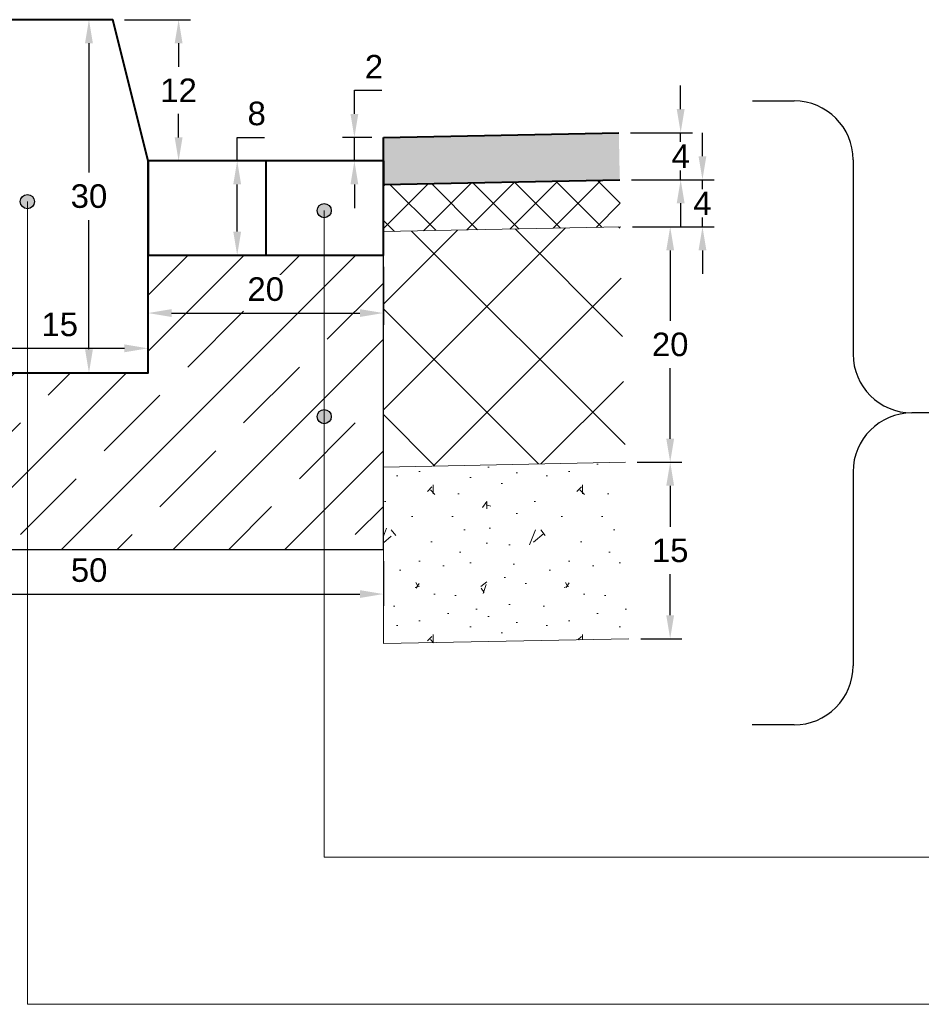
# Model space of a CAD drawing. Header units: millimetres. Extents: x 2422 to 2697, y 999 to 1037.
# Tile 16 of 48: x 2668.113 to 2668.879, y 1004.162 to 1004.999. Entities that reach past the tile are written whole.
import ezdxf

# ---------------------------------------------------------------- set-up
doc = ezdxf.new("R2010")
doc.units = ezdxf.units.MM
doc.layers.add('1_warstwa_ścier._wypel', color=7, linetype='Continuous', true_color=0x636363, transparency=0.7)
doc.layers.add('2_warstwa_wiąż.', color=7, linetype='Continuous', lineweight=13, true_color=0x8d8268)
doc.layers.add('_PN-nawierzchnia_asfalt', color=250, linetype='Continuous', lineweight=40, true_color=0x333333)
doc.layers.add('4_podbudowa_pom.', color=7, linetype='Continuous', true_color=0x906713)
for name, color, linetype, lineweight in [('_JB_Opisowe', 7, 'Continuous', 0), ('_PN-konstrukcja_linie', 7, 'Continuous', 18), ('_PN-kraweznik', 7, 'Continuous', 40), ('_PN-ława-wypełnienie', 7, 'Continuous', 0), ('_PN-ściek', 4, 'Continuous', 40), ('_SZK-wymiary_0.2', 7, 'Continuous', 15)]:
    doc.layers.add(name, color=color, linetype=linetype, lineweight=lineweight)
doc.layers.add('_PN-ława', color=7, linetype='Continuous')
doc.layers.add('_SZK-opis_0.2', color=7, linetype='Continuous')
doc.styles.add('standard szczeg', font='arial.ttf', dxfattribs={"height": 0.02})
doc.dimstyles.new('p normalny szczeg.', dxfattribs={"dimtxt": 0.02, "dimasz": 0.02, "dimexe": 0.01, "dimexo": 0.01, "dimgap": 0.01, "dimtad": 1, "dimtih": 1, "dimtoh": 1, "dimdec": 0, "dimlfac": 100, "dimzin": 1, "dimtxsty": 'standard szczeg', "dimcen": 2.5, "dimazin": 0, "dimtfac": 1, "dimtdec": 0, "dimtmove": 0, "dimatfit": 3, "dimfxl": 1, "dimarcsym": 0})

# ---------------------------------------------------------------- blocks, each defined once
blk = doc.blocks.new('*D190')
at = {"layer": '_SZK-wymiary_0.2', "color": 0, "lineweight": -2, "transparency": 16777216}
for p, q in [((2668.072074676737, 1004.708529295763), (2668.072074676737, 1004.729358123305)), ((2668.222074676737, 1004.708529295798), (2668.222074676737, 1004.729358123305)), ((2668.092074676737, 1004.719358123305), (2668.202074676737, 1004.719358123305))]:
    blk.add_line(p, q, dxfattribs=at)
at = {"layer": '_SZK-wymiary_0.2', "color": 0, "transparency": 16777216}
for points in [[(2668.092074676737, 1004.722691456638), (2668.092074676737, 1004.716024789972), (2668.072074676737, 1004.719358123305)], [(2668.202074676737, 1004.722691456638), (2668.202074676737, 1004.716024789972), (2668.222074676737, 1004.719358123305)]]:
    blk.add_solid(points, dxfattribs=at)
at = {"layer": 'Defpoints', "color": 0, "transparency": 16777216}
for p in [(2668.222074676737, 1004.719358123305), (2668.072074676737, 1004.698529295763), (2668.222074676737, 1004.698529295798)]:
    blk.add_point(p, dxfattribs=at)
at = {"layer": '_SZK-wymiary_0.2', "color": 0, "transparency": 16777216, "insert": (2668.147074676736, 1004.739569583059), "char_height": 0.02, "attachment_point": 5, "style": 'standard szczeg', "bg_fill": 3, "box_fill_scale": 1.1, "bg_fill_color": 256, "bg_fill_true_color": 13158600, "bg_fill_transparency": 0}
blk.add_mtext('15', dxfattribs=at)
blk = doc.blocks.new('*D191')
at = {"layer": '_SZK-wymiary_0.2', "color": 0, "lineweight": -2, "transparency": 16777216}
for p, q in [((2668.154384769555, 1004.99852929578), (2668.181913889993, 1004.99852929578)), ((2668.171913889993, 1004.97852929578), (2668.171913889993, 1004.868747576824)), ((2668.171913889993, 1004.71852929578), (2668.171913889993, 1004.82831101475)), ((2668.154384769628, 1004.69852929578), (2668.181913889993, 1004.69852929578))]:
    blk.add_line(p, q, dxfattribs=at)
at = {"layer": '_SZK-wymiary_0.2', "color": 0, "transparency": 16777216}
for points in [[(2668.168580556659, 1004.97852929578), (2668.175247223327, 1004.97852929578), (2668.171913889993, 1004.99852929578)], [(2668.168580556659, 1004.71852929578), (2668.175247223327, 1004.71852929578), (2668.171913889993, 1004.69852929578)]]:
    blk.add_solid(points, dxfattribs=at)
at = {"layer": 'Defpoints', "color": 0, "transparency": 16777216}
for p in [(2668.144384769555, 1004.99852929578), (2668.171913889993, 1004.99852929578), (2668.144384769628, 1004.69852929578)]:
    blk.add_point(p, dxfattribs=at)
at = {"layer": '_SZK-wymiary_0.2', "color": 0, "transparency": 16777216, "insert": (2668.171913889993, 1004.848529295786), "char_height": 0.02, "attachment_point": 5, "style": 'standard szczeg', "bg_fill": 3, "box_fill_scale": 1.1, "bg_fill_color": 256, "bg_fill_true_color": 13158600, "bg_fill_transparency": 0}
blk.add_mtext('30', dxfattribs=at)
blk = doc.blocks.new('*D193')
at = {"layer": '_SZK-wymiary_0.2', "color": 0, "lineweight": -2, "transparency": 16777216}
for p, q in [((2667.922074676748, 1004.538529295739), (2667.922074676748, 1004.500592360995)), ((2668.422074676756, 1004.538529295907), (2668.422074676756, 1004.500592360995)), ((2667.942074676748, 1004.510592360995), (2668.402074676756, 1004.510592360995))]:
    blk.add_line(p, q, dxfattribs=at)
at = {"layer": '_SZK-wymiary_0.2', "color": 0, "transparency": 16777216}
for points in [[(2667.942074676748, 1004.513925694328), (2667.942074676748, 1004.507259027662), (2667.922074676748, 1004.510592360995)], [(2668.402074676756, 1004.513925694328), (2668.402074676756, 1004.507259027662), (2668.422074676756, 1004.510592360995)]]:
    blk.add_solid(points, dxfattribs=at)
at = {"layer": 'Defpoints', "color": 0, "transparency": 16777216}
for p in [(2667.922074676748, 1004.548529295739), (2668.422074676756, 1004.548529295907), (2668.422074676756, 1004.510592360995)]:
    blk.add_point(p, dxfattribs=at)
at = {"layer": '_SZK-wymiary_0.2', "color": 0, "transparency": 16777216, "insert": (2668.172074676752, 1004.530803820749), "char_height": 0.02, "attachment_point": 5, "style": 'standard szczeg', "bg_fill": 3, "box_fill_scale": 1.1, "bg_fill_color": 256, "bg_fill_true_color": 13158600, "bg_fill_transparency": 0}
blk.add_mtext('50', dxfattribs=at)
blk = doc.blocks.new('*D194')
at = {"layer": '_SZK-wymiary_0.2', "color": 0, "lineweight": -2, "transparency": 16777216}
for p, q in [((2668.222074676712, 1004.788529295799), (2668.222074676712, 1004.739302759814)), ((2668.422074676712, 1004.788529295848), (2668.422074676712, 1004.739302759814)), ((2668.242074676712, 1004.749302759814), (2668.402074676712, 1004.749302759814))]:
    blk.add_line(p, q, dxfattribs=at)
at = {"layer": '_SZK-wymiary_0.2', "color": 0, "transparency": 16777216}
for points in [[(2668.242074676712, 1004.752636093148), (2668.242074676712, 1004.745969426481), (2668.222074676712, 1004.749302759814)], [(2668.402074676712, 1004.752636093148), (2668.402074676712, 1004.745969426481), (2668.422074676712, 1004.749302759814)]]:
    blk.add_solid(points, dxfattribs=at)
at = {"layer": 'Defpoints', "color": 0, "transparency": 16777216}
for p in [(2668.222074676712, 1004.798529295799), (2668.422074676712, 1004.798529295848), (2668.422074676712, 1004.749302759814)]:
    blk.add_point(p, dxfattribs=at)
at = {"layer": '_SZK-wymiary_0.2', "color": 0, "transparency": 16777216, "insert": (2668.322074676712, 1004.769514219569), "char_height": 0.02, "attachment_point": 5, "style": 'standard szczeg', "bg_fill": 3, "box_fill_scale": 1.1, "bg_fill_color": 256, "bg_fill_true_color": 13158600, "bg_fill_transparency": 0}
blk.add_mtext('20', dxfattribs=at)
blk = doc.blocks.new('*D195')
at = {"layer": '_SZK-wymiary_0.2', "color": 0, "lineweight": -2, "transparency": 16777216}
for p, q in [((2668.297835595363, 1004.878529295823), (2668.297835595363, 1004.898529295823)), ((2668.297835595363, 1004.898529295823), (2668.321014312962, 1004.898529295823)), ((2668.312074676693, 1004.878529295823), (2668.287835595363, 1004.878529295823)), ((2668.297835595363, 1004.818529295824), (2668.297835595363, 1004.858529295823)), ((2668.312074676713, 1004.798529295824), (2668.287835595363, 1004.798529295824))]:
    blk.add_line(p, q, dxfattribs=at)
at = {"layer": '_SZK-wymiary_0.2', "color": 0, "transparency": 16777216}
for points in [[(2668.294502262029, 1004.858529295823), (2668.301168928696, 1004.858529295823), (2668.297835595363, 1004.878529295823)], [(2668.294502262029, 1004.818529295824), (2668.301168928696, 1004.818529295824), (2668.297835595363, 1004.798529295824)]]:
    blk.add_solid(points, dxfattribs=at)
at = {"layer": 'Defpoints', "color": 0, "transparency": 16777216}
for p in [(2668.297835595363, 1004.878529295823), (2668.322074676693, 1004.878529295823), (2668.322074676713, 1004.798529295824)]:
    blk.add_point(p, dxfattribs=at)
at = {"layer": '_SZK-wymiary_0.2', "color": 0, "transparency": 16777216, "insert": (2668.314424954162, 1004.918740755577), "char_height": 0.02, "attachment_point": 5, "style": 'standard szczeg', "bg_fill": 3, "box_fill_scale": 1.1, "bg_fill_color": 256, "bg_fill_true_color": 13158600, "bg_fill_transparency": 0}
blk.add_mtext('8', dxfattribs=at)
blk = doc.blocks.new('*D196')
at = {"layer": '_SZK-wymiary_0.2', "color": 0, "lineweight": -2, "transparency": 16777216}
for p, q in [((2668.202074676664, 1004.998529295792), (2668.258056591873, 1004.998529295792)), ((2668.248056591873, 1004.978529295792), (2668.248056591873, 1004.95857022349)), ((2668.248056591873, 1004.898529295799), (2668.248056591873, 1004.918488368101)), ((2668.232074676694, 1004.878529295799), (2668.258056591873, 1004.878529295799))]:
    blk.add_line(p, q, dxfattribs=at)
at = {"layer": '_SZK-wymiary_0.2', "color": 0, "transparency": 16777216}
for points in [[(2668.24472325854, 1004.978529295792), (2668.251389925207, 1004.978529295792), (2668.248056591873, 1004.998529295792)], [(2668.24472325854, 1004.898529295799), (2668.251389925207, 1004.898529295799), (2668.248056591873, 1004.878529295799)]]:
    blk.add_solid(points, dxfattribs=at)
at = {"layer": 'Defpoints', "color": 0, "transparency": 16777216}
for p in [(2668.192074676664, 1004.998529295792), (2668.248056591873, 1004.998529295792), (2668.222074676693, 1004.878529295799)]:
    blk.add_point(p, dxfattribs=at)
at = {"layer": '_SZK-wymiary_0.2', "color": 0, "transparency": 16777216, "insert": (2668.248056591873, 1004.938529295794), "char_height": 0.02, "attachment_point": 5, "style": 'standard szczeg', "bg_fill": 3, "box_fill_scale": 1.1, "bg_fill_color": 256, "bg_fill_true_color": 13158600, "bg_fill_transparency": 0}
blk.add_mtext('12', dxfattribs=at)
blk = doc.blocks.new('*D197')
at = {"layer": '_SZK-wymiary_0.2', "color": 0, "lineweight": -2, "transparency": 16777216}
for p, q in [((2668.397401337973, 1004.918529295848), (2668.397401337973, 1004.938529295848)), ((2668.397401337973, 1004.938529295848), (2668.420648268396, 1004.938529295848)), ((2668.412074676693, 1004.898529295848), (2668.387401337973, 1004.898529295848)), ((2668.397401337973, 1004.878529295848), (2668.397401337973, 1004.898529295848)), ((2668.412074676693, 1004.878529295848), (2668.387401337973, 1004.878529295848)), ((2668.397401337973, 1004.858529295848), (2668.397401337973, 1004.838529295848))]:
    blk.add_line(p, q, dxfattribs=at)
at = {"layer": '_SZK-wymiary_0.2', "color": 0, "transparency": 16777216}
for points in [[(2668.39406800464, 1004.918529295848), (2668.400734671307, 1004.918529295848), (2668.397401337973, 1004.898529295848)], [(2668.39406800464, 1004.858529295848), (2668.400734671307, 1004.858529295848), (2668.397401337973, 1004.878529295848)]]:
    blk.add_solid(points, dxfattribs=at)
at = {"layer": 'Defpoints', "color": 0, "transparency": 16777216}
for p in [(2668.397401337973, 1004.898529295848), (2668.422074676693, 1004.898529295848), (2668.422074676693, 1004.878529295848)]:
    blk.add_point(p, dxfattribs=at)
at = {"layer": '_SZK-wymiary_0.2', "color": 0, "transparency": 16777216, "insert": (2668.414024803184, 1004.958570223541), "char_height": 0.02, "attachment_point": 5, "style": 'standard szczeg', "bg_fill": 3, "box_fill_scale": 1.1, "bg_fill_color": 256, "bg_fill_true_color": 13158600, "bg_fill_transparency": 0}
blk.add_mtext('2', dxfattribs=at)
blk = doc.blocks.new('*D179')
at = {"layer": '_SZK-wymiary_0.2', "color": 0, "lineweight": -2, "transparency": 16777216}
for p, q in [((2668.637633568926, 1004.622584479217), (2668.67564600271, 1004.622584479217)), ((2668.66564600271, 1004.602584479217), (2668.66564600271, 1004.567810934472)), ((2668.66564600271, 1004.492614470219), (2668.66564600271, 1004.527388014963)), ((2668.640632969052, 1004.472614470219), (2668.67564600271, 1004.472614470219))]:
    blk.add_line(p, q, dxfattribs=at)
at = {"layer": '_SZK-wymiary_0.2', "color": 0, "transparency": 16777216}
for points in [[(2668.662312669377, 1004.602584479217), (2668.668979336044, 1004.602584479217), (2668.66564600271, 1004.622584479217)], [(2668.662312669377, 1004.492614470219), (2668.668979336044, 1004.492614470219), (2668.66564600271, 1004.472614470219)]]:
    blk.add_solid(points, dxfattribs=at)
at = {"layer": 'Defpoints', "color": 0, "transparency": 16777216}
for p in [(2668.627633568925, 1004.622584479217), (2668.630632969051, 1004.472614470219), (2668.66564600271, 1004.472614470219)]:
    blk.add_point(p, dxfattribs=at)
at = {"layer": '_SZK-wymiary_0.2', "color": 0, "transparency": 16777216, "insert": (2668.66564600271, 1004.547599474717), "char_height": 0.02, "attachment_point": 5, "style": 'standard szczeg'}
blk.add_mtext('15', dxfattribs=at)
blk = doc.blocks.new('*D180')
at = {"layer": '_SZK-wymiary_0.2', "color": 0, "lineweight": -2, "transparency": 16777216}
for p, q in [((2668.633634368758, 1004.822544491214), (2668.675646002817, 1004.822544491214)), ((2668.665646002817, 1004.802544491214), (2668.665646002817, 1004.74277594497)), ((2668.665646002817, 1004.642584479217), (2668.665646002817, 1004.702353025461)), ((2668.637633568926, 1004.622584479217), (2668.675646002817, 1004.622584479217))]:
    blk.add_line(p, q, dxfattribs=at)
at = {"layer": '_SZK-wymiary_0.2', "color": 0, "transparency": 16777216}
for points in [[(2668.662312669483, 1004.802544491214), (2668.66897933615, 1004.802544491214), (2668.665646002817, 1004.822544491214)], [(2668.662312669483, 1004.642584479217), (2668.66897933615, 1004.642584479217), (2668.665646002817, 1004.622584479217)]]:
    blk.add_solid(points, dxfattribs=at)
at = {"layer": 'Defpoints', "color": 0, "transparency": 16777216}
for p in [(2668.623634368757, 1004.822544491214), (2668.627633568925, 1004.622584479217), (2668.665646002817, 1004.622584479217)]:
    blk.add_point(p, dxfattribs=at)
at = {"layer": '_SZK-wymiary_0.2', "color": 0, "transparency": 16777216, "insert": (2668.665646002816, 1004.722564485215), "char_height": 0.02, "attachment_point": 5, "style": 'standard szczeg'}
blk.add_mtext('20', dxfattribs=at)
blk = doc.blocks.new('*D181')
at = {"layer": '_SZK-wymiary_0.2', "color": 0, "lineweight": -2, "transparency": 16777216}
for p, q in [((2668.674549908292, 1004.922528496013), (2668.674549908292, 1004.942528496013)), ((2668.632034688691, 1004.902528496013), (2668.684549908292, 1004.902528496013)), ((2668.674549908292, 1004.862536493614), (2668.674549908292, 1004.902528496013)), ((2668.632834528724, 1004.862536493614), (2668.684549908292, 1004.862536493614)), ((2668.674549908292, 1004.842536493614), (2668.674549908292, 1004.822536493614))]:
    blk.add_line(p, q, dxfattribs=at)
at = {"layer": '_SZK-wymiary_0.2', "color": 0, "transparency": 16777216}
for points in [[(2668.671216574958, 1004.922528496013), (2668.677883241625, 1004.922528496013), (2668.674549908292, 1004.902528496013)], [(2668.671216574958, 1004.842536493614), (2668.677883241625, 1004.842536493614), (2668.674549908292, 1004.862536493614)]]:
    blk.add_solid(points, dxfattribs=at)
at = {"layer": 'Defpoints', "color": 0, "transparency": 16777216}
for p in [(2668.62203468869, 1004.902528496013), (2668.674549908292, 1004.902528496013), (2668.622834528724, 1004.862536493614)]:
    blk.add_point(p, dxfattribs=at)
at = {"layer": '_SZK-wymiary_0.2', "color": 0, "transparency": 16777216, "insert": (2668.674549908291, 1004.882532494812), "char_height": 0.02, "attachment_point": 5, "style": 'standard szczeg', "bg_fill": 3, "box_fill_scale": 1.1, "bg_fill_color": 256, "bg_fill_true_color": 13158600, "bg_fill_transparency": 0}
blk.add_mtext('4', dxfattribs=at)
blk = doc.blocks.new('*D182')
at = {"layer": '_SZK-wymiary_0.2', "color": 0, "lineweight": -2, "transparency": 16777216}
for p, q in [((2668.693063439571, 1004.882536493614), (2668.693063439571, 1004.902536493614)), ((2668.632834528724, 1004.862536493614), (2668.703063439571, 1004.862536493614)), ((2668.693063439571, 1004.822544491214), (2668.693063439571, 1004.862536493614)), ((2668.633634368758, 1004.822544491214), (2668.703063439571, 1004.822544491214)), ((2668.693063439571, 1004.802544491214), (2668.693063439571, 1004.782544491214))]:
    blk.add_line(p, q, dxfattribs=at)
at = {"layer": '_SZK-wymiary_0.2', "color": 0, "transparency": 16777216}
for points in [[(2668.689730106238, 1004.882536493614), (2668.696396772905, 1004.882536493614), (2668.693063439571, 1004.862536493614)], [(2668.689730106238, 1004.802544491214), (2668.696396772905, 1004.802544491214), (2668.693063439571, 1004.822544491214)]]:
    blk.add_solid(points, dxfattribs=at)
at = {"layer": 'Defpoints', "color": 0, "transparency": 16777216}
for p in [(2668.622834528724, 1004.862536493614), (2668.693063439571, 1004.862536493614), (2668.623634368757, 1004.822544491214)]:
    blk.add_point(p, dxfattribs=at)
at = {"layer": '_SZK-wymiary_0.2', "color": 0, "transparency": 16777216, "insert": (2668.693063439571, 1004.842540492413), "char_height": 0.02, "attachment_point": 5, "style": 'standard szczeg', "bg_fill": 3, "box_fill_scale": 1.1, "bg_fill_color": 256, "bg_fill_true_color": 13158600, "bg_fill_transparency": 0}
blk.add_mtext('4', dxfattribs=at)

msp = doc.modelspace()

# ---------------------------------------------------------------- hatches: boundary and pattern name
at = {"layer": '1_warstwa_ścier._wypel', "lineweight": 13, "ltscale": 0.09, "transparency": 33554508}
h = msp.add_hatch(color=7, dxfattribs=at)
h.dxf.hatch_style = 1
h.paths.add_polyline_path([(2668.622034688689, 1004.902528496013), (2668.422074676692, 1004.898528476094), (2668.422074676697, 1004.858521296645), (2668.622834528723, 1004.862536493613)])
at = {"layer": '2_warstwa_wiąż.', "lineweight": 13, "ltscale": 0.09}
h = msp.add_hatch(dxfattribs=at)
h.set_pattern_fill('ANSI37', scale=0.008, angle=90)
h.set_pattern_definition([(135, (147.5240598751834, -861.2367136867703), (-0.01796051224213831, -0.01796051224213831), []), (225, (147.5240598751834, -861.2367136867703), (0.0179605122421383, -0.01796051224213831), [])])
h.paths.add_polyline_path([(2668.622834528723, 1004.862536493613), (2668.422833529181, 1004.858536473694), (2668.422033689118, 1004.818512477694), (2668.623634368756, 1004.822544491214)])
at = {"layer": '4_podbudowa_pom.', "lineweight": 13, "ltscale": 0.09}
h = msp.add_hatch(dxfattribs=at)
h.set_pattern_fill('ANSI37', scale=0.02, angle=89.9999999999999)
h.set_pattern_definition([(134.9999999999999, (-830.2427790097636, 831.0317470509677), (-0.04490128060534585, -0.04490128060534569), []), (224.9999999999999, (-830.2427790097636, 831.0317470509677), (0.04490128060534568, -0.04490128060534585), [])])
h.paths.add_polyline_path([(2668.627633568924, 1004.622584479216), (2668.622834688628, 1004.822528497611), (2668.422074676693, 1004.818513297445), (2668.422074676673, 1004.618473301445)])
h = msp.add_hatch(dxfattribs=at)
h.set_pattern_fill('CONC', scale=0.005, angle=89.9999999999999)
h.set_pattern_definition([(90, (-3.03674792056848, -5.29069466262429), (-0.127, 2.333738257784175e-16), [0, -0.127]), (90, (-2.992297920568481, -5.289424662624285), (-0.127, 2.333738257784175e-16), [0, -0.127]), (90, (-3.06087792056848, -5.28561466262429), (-0.127, 2.333738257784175e-16), [0, -0.127]), (68.19859999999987, (-3.021507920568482, -5.351654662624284), (0.1269999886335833, 0.3810000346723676), [0.013678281, -0.670237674]), (306.8698999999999, (-3.01642792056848, -5.338954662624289), (-0.2540000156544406, 0.3809999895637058), [0.006350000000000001, -0.62865]), (220.6012999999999, (-3.012617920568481, -5.344034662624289), (0.7619998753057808, 0.6350000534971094), [0.011708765, -1.159173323]), (296.5650999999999, (-2.99737792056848, -5.38594466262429), (0.1270001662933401, -0.1269998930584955), [0.002839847, -0.281140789]), (56.30989999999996, (-2.99610792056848, -5.388484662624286), (0.1270001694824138, 0.2539999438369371), [0.004579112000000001, -0.4533259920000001]), (198.4348999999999, (-2.993567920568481, -5.384674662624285), (-0.2540000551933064, -0.1269997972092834), [0.004016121, -0.397593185]), (314.9999999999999, (-2.98467792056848, -5.30466466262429), (0.1270000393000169, -2.511374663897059e-16), [0.005388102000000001, -0.174216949]), (90, (-2.98086792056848, -5.308474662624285), (-0.1269999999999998, 0.1270000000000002), [0.00762, -0.11938]), (224.9999999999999, (-2.98086792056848, -5.300854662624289), (-2.422556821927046e-16, -0.1270000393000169), [0.005388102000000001, -0.174216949]), (341.5650999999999, (-3.065957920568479, -5.319904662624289), (-0.2540000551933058, 0.1269997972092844), [0.004016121, -0.397593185]), (90, (-3.062147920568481, -5.321174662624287), (-0.1269999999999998, 0.1270000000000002), [0.006350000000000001, -0.12065]), (233.1300999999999, (-3.062147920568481, -5.314824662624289), (-0.2540000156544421, -0.3809999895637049), [0.006350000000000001, -0.62865]), (303.6900999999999, (-3.067227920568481, -5.387214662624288), (-0.1270001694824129, 0.2539999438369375), [0.004579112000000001, -0.4533259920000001]), (71.56509999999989, (-3.064687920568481, -5.391024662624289), (-0.1269997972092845, -0.2540000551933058), [0.008032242, -0.393577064]), (216.8698999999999, (-3.062147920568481, -5.383404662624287), (0.3809999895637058, 0.2540000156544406), [0.006350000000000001, -0.62865]), (90, (-3.062147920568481, -5.350384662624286), (-0.127, 2.333738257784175e-16), [0, -0.127]), (90, (-3.029127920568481, -5.384674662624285), (-0.127, 2.333738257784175e-16), [0, -0.127]), (90, (-2.98213792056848, -5.349114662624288), (-0.127, 2.333738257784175e-16), [0, -0.127]), (90, (-3.021507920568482, -5.314824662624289), (-0.127, 2.333738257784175e-16), [0, -0.127]), (90, (-3.043097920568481, -5.351654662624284), (-0.127, 2.333738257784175e-16), [0, -0.127]), (90, (-3.046907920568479, -5.379594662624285), (-0.127, 2.333738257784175e-16), [0, -0.127]), (90, (-3.03928792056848, -5.368164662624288), (-0.127, 2.333738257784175e-16), [0, -0.127]), (90, (-3.008807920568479, -5.373244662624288), (-0.127, 2.333738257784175e-16), [0, -0.127]), (90, (-3.013887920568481, -5.403724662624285), (-0.127, 2.333738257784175e-16), [0, -0.127]), (90, (-3.043097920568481, -5.402454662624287), (-0.127, 2.333738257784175e-16), [0, -0.127]), (90, (-3.071037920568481, -5.406264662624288), (-0.127, 2.333738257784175e-16), [0, -0.127]), (90, (-3.07611792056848, -5.36689466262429), (-0.127, 2.333738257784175e-16), [0, -0.127]), (90, (-3.081197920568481, -5.338954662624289), (-0.127, 2.333738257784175e-16), [0, -0.127]), (90, (-3.07611792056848, -5.294504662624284), (-0.127, 2.333738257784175e-16), [0, -0.127]), (90, (-3.03674792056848, -5.324984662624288), (-0.127, 2.333738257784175e-16), [0, -0.127]), (90, (-3.059607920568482, -5.337684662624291), (-0.127, 2.333738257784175e-16), [0, -0.127]), (90, (-2.99864792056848, -5.327524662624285), (-0.127, 2.333738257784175e-16), [0, -0.127]), (90, (-2.992297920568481, -5.365624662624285), (-0.127, 2.333738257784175e-16), [0, -0.127]), (90, (-2.964357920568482, -5.327524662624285), (-0.127, 2.333738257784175e-16), [0, -0.127]), (90, (-2.971977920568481, -5.369434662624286), (-0.127, 2.333738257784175e-16), [0, -0.127]), (90, (-2.968167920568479, -5.410074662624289), (-0.127, 2.333738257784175e-16), [0, -0.127]), (90, (-2.961817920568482, -5.394834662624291), (-0.127, 2.333738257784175e-16), [0, -0.127]), (90, (-2.97959792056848, -5.393564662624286), (-0.127, 2.333738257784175e-16), [0, -0.127]), (90, (-2.95927792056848, -5.308474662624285), (-0.127, 2.333738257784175e-16), [0, -0.127]), (90, (-3.011347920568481, -5.293234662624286), (-0.127, 2.333738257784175e-16), [0, -0.127]), (90, (-3.049447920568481, -5.299584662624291), (-0.127, 2.333738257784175e-16), [0, -0.127]), (90, (-2.95800792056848, -5.358004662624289), (-0.127, 2.333738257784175e-16), [0, -0.127])])
h.paths.add_polyline_path([(2668.630632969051, 1004.472614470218), (2668.6212361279, 1004.622456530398), (2668.422074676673, 1004.618473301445), (2668.422033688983, 1004.468442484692)])
at = {"layer": '_PN-ława-wypełnienie'}
h = msp.add_hatch(dxfattribs=at)
h.set_pattern_fill('JIS_STN_1E', color=256, scale=0.0670348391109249, style=0)
h.set_pattern_definition([(44.99999999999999, (2656.40577225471, 996.0289506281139), (-0.04740078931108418, 0.04740078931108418), []), (44.99999999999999, (2656.453031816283, 996.0289506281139), (-0.04740078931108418, 0.04740078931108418), [0.06703483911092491, -0.03351741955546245])])
h.paths.add_polyline_path([(2668.422074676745, 1004.548529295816), (2667.922074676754, 1004.548529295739), (2667.922074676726, 1004.848529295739), (2668.072074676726, 1004.848529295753), (2668.072074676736, 1004.698529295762), (2668.222074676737, 1004.698529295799), (2668.222074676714, 1004.798529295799), (2668.422074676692, 1004.798529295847)])
at = {"layer": '_SZK-opis_0.2', "ltscale": 0.09}
h = msp.add_hatch(color=256, dxfattribs=at)
h.dxf.hatch_style = 1
h.paths.add_polyline_path([(2668.113585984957, 1004.843956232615, 1), (2668.125585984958, 1004.843956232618, 1)])
h = msp.add_hatch(color=256, dxfattribs=at)
h.dxf.hatch_style = 1
h.paths.add_polyline_path([(2668.365734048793, 1004.836312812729, 1), (2668.377734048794, 1004.836312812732, 1)])
h = msp.add_hatch(color=256, dxfattribs=at)
h.dxf.hatch_style = 1
h.paths.add_polyline_path([(2668.365734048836, 1004.661298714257, 1), (2668.377734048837, 1004.66129871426, 1)])

# ---------------------------------------------------------------- linework, layer by layer
at = {"layer": '_PN-konstrukcja_linie'}
msp.add_line((2668.422033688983, 1004.468442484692), (2668.422074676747, 1004.548529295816), dxfattribs=at)
for points in [[(2668.422074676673, 1004.618473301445), (2668.627633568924, 1004.622584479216)], [(2668.422033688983, 1004.468442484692), (2668.630632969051, 1004.472614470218)]]:
    msp.add_lwpolyline(points, dxfattribs=at)
at = {"layer": '_PN-nawierzchnia_asfalt'}
for points in [[(2668.422074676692, 1004.898529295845), (2668.622034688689, 1004.902528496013)], [(2668.422074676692, 1004.878529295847), (2668.422074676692, 1004.898529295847)], [(2668.422074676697, 1004.858521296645), (2668.622834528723, 1004.862536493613)]]:
    msp.add_lwpolyline(points, dxfattribs=at)
at = {"layer": '_PN-nawierzchnia_asfalt', "ltscale": 0.02}
msp.add_lwpolyline([(2668.422074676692, 1004.878529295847), (2668.422074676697, 1004.858521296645)], dxfattribs=at)
at = {"layer": '_PN-ława'}
msp.add_lwpolyline([(2668.072074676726, 1004.848529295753), (2667.922074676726, 1004.848529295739), (2667.922074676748, 1004.548529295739), (2668.422074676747, 1004.548529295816), (2668.42207467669, 1004.808529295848)], dxfattribs=at)
at = {"layer": '_PN-ściek', "ltscale": 0.09}
msp.add_line((2668.322074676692, 1004.878529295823), (2668.322074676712, 1004.798529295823), dxfattribs=at)
msp.add_lwpolyline([(2668.422074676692, 1004.878529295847), (2668.222074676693, 1004.878529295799), (2668.222074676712, 1004.798529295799), (2668.422074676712, 1004.798529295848)], close=True, dxfattribs=at)
at = {"layer": '_SZK-opis_0.2', "ltscale": 0.09}
for p, q in [((2668.735567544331, 1004.929472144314), (2668.771041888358, 1004.929472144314)), ((2668.821041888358, 1004.879472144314), (2668.821041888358, 1004.714472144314)), ((2668.886913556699, 1004.664472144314), (2668.871041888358, 1004.664472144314)), ((2668.821041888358, 1004.614472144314), (2668.821041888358, 1004.449472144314)), ((2668.771041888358, 1004.399472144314), (2668.735317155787, 1004.399472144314))]:
    msp.add_line(p, q, dxfattribs=at)
for centre in [(2668.119585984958, 1004.843956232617), (2668.371734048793, 1004.83631281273), (2668.371734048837, 1004.661298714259)]:
    msp.add_circle(centre, 0.006, dxfattribs=at)
for centre, start, end in [((2668.771041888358, 1004.879472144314), 0, 90), ((2668.871041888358, 1004.714472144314), 180, 270), ((2668.871041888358, 1004.614472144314), 90, 180), ((2668.771041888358, 1004.449472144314), 269.9999999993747, 0)]:
    msp.add_arc(centre, 0.05, start, end, dxfattribs=at)

# ---------------------------------------------------------------- dimensions: what is measured, and where the dimension line sits
at = {"layer": '_SZK-wymiary_0.2'}
for base, p1, p2, picture, middle in [((2668.665646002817, 1004.622584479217), (2668.623634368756, 1004.822544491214), (2668.627633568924, 1004.622584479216), '*D180', (2668.665646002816, 1004.722564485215)), ((2668.66564600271, 1004.472614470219), (2668.627633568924, 1004.622584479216), (2668.630632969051, 1004.472614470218), '*D179', (2668.66564600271, 1004.547599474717))]:
    dim = msp.add_linear_dim(base=base, p1=p1, p2=p2, angle=89.99999997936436, dimstyle='p normalny szczeg.', dxfattribs=at)
    dim.commit()
    dim.dimension.update_dxf_attribs({"geometry": picture, "text_midpoint": middle})

# ---------------------------------------------------------------- next in the draw order: dimensions: what is measured, and where the dimension line sits
for base, p1, p2, angle, picture, middle in [((2668.248056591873, 1004.998529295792), (2668.222074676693, 1004.878529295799), (2668.192074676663, 1004.998529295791), 90.00000001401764, '*D196', (2668.248056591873, 1004.938529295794)), ((2668.397401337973, 1004.898529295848), (2668.422074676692, 1004.878529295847), (2668.422074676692, 1004.898529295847), 90, '*D197', (2668.414024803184, 1004.958570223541)), ((2668.222074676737, 1004.719358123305), (2668.072074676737, 1004.698529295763), (2668.222074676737, 1004.698529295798), 1.402415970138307e-08, '*D190', (2668.147074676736, 1004.739569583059)), ((2668.422074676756, 1004.510592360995), (2667.922074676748, 1004.548529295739), (2668.422074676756, 1004.548529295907), 1.402415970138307e-08, '*D193', (2668.172074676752, 1004.530803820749))]:
    dim = msp.add_linear_dim(base=base, p1=p1, p2=p2, angle=angle, dimstyle='p normalny szczeg.', override={"dimtfill": 1}, dxfattribs=at)
    dim.commit()
    dim.dimension.update_dxf_attribs({"geometry": picture, "text_midpoint": middle})
dim = msp.add_linear_dim(base=(2668.674549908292, 1004.902528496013), p1=(2668.622834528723, 1004.862536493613), p2=(2668.622034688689, 1004.902528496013), angle=89.99999999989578, dimstyle='p normalny szczeg.', override={"dimtfill": 1}, dxfattribs=at)
dim.commit()
dim.dimension.update_dxf_attribs({"geometry": '*D181', "text_midpoint": (2668.674549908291, 1004.882532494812), "dimtype": 160})

# ---------------------------------------------------------------- next in the draw order: dimensions: what is measured, and where the dimension line sits
for base, p1, p2, angle, picture, middle in [((2668.171913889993, 1004.99852929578), (2668.144384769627, 1004.69852929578), (2668.144384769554, 1004.998529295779), 90.00000001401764, '*D191', (2668.171913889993, 1004.848529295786)), ((2668.693063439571, 1004.862536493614), (2668.623634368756, 1004.822544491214), (2668.622834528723, 1004.862536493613), 89.99999999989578, '*D182', (2668.693063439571, 1004.842540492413))]:
    dim = msp.add_linear_dim(base=base, p1=p1, p2=p2, angle=angle, dimstyle='p normalny szczeg.', override={"dimtfill": 1}, dxfattribs=at)
    dim.commit()
    dim.dimension.update_dxf_attribs({"geometry": picture, "text_midpoint": middle, "dimtype": 160})
dim = msp.add_linear_dim(base=(2668.422074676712, 1004.749302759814), p1=(2668.222074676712, 1004.798529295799), p2=(2668.422074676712, 1004.798529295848), angle=1.402415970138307e-08, dimstyle='p normalny szczeg.', override={"dimtfill": 1}, dxfattribs=at)
dim.commit()
dim.dimension.update_dxf_attribs({"geometry": '*D194', "text_midpoint": (2668.322074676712, 1004.769514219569)})

# ---------------------------------------------------------------- next in the draw order: linework, layer by layer
at = {"layer": '_JB_Opisowe', "ltscale": 0.09}
msp.add_lwpolyline([(2669.671016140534, 1004.287062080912), (2668.371734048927, 1004.287062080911), (2668.371734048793, 1004.83631281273)], dxfattribs=at)
at = {"layer": '_PN-konstrukcja_linie'}
msp.add_lwpolyline([(2668.422033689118, 1004.818512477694), (2668.623634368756, 1004.822544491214)], dxfattribs=at)
at = {"layer": '_PN-kraweznik'}
msp.add_lwpolyline([(2668.222074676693, 1004.878529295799), (2668.192074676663, 1004.998529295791), (2668.072074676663, 1004.998529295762), (2668.072074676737, 1004.698529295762), (2668.222074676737, 1004.698529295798)], close=True, dxfattribs=at)

# ---------------------------------------------------------------- next in the draw order: dimensions: what is measured, and where the dimension line sits
at = {"layer": '_SZK-wymiary_0.2'}
dim = msp.add_linear_dim(base=(2668.297835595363, 1004.878529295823), p1=(2668.322074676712, 1004.798529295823), p2=(2668.322074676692, 1004.878529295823), angle=90.00000001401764, dimstyle='p normalny szczeg.', override={"dimtfill": 1}, dxfattribs=at)
dim.commit()
dim.dimension.update_dxf_attribs({"geometry": '*D195', "text_midpoint": (2668.314424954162, 1004.918740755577)})

# ---------------------------------------------------------------- next in the draw order: linework, layer by layer
at = {"layer": '_JB_Opisowe', "ltscale": 0.02}
msp.add_lwpolyline([(2669.807257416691, 1004.162062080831), (2668.119585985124, 1004.162062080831), (2668.119585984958, 1004.843956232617)], dxfattribs=at)

doc.saveas('drawing.dxf')
